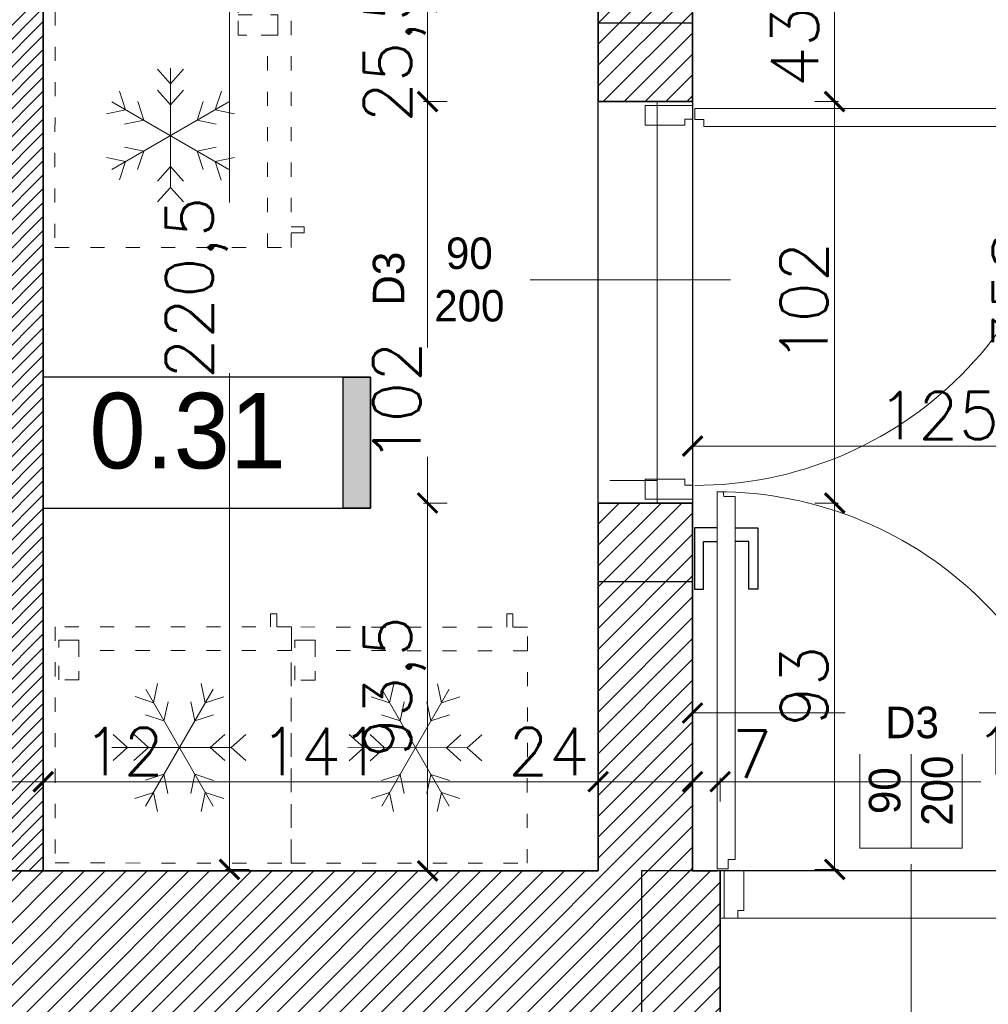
# Model space of a CAD drawing. Header units: millimetres. Extents: x -740 to 33545, y -26688 to 22494.
# Tile 112 of 256: x 9088 to 9334, y 10800 to 11050. Entities that reach past the tile are written whole.
import ezdxf
from ezdxf.lldxf.tags import DXFTag

# ---------------------------------------------------------------- set-up
doc = ezdxf.new("R2010")
doc.units = ezdxf.units.MM
doc.header["$MEASUREMENT"] = 0
doc.linetypes.add('ACAD_ISO03W100', pattern=[30, 12, -18])
doc.layers.get('Defpoints').update_dxf_attribs({"color": 252})
for name, color, linetype in [('_I_EKO_PODKLAD 3', 252, 'Continuous'), ('stolarka', 252, 'Continuous'), ('tabelki opis', 252, 'Continuous'), ('ULTRA-GASTRO TECHNOLOGIA', 252, 'Continuous')]:
    doc.layers.add(name, color=color, linetype=linetype)
for name, color, linetype, lineweight in [('A_istniejące ściany', 252, 'Continuous', 35), ('A_l.przerywana', 252, 'ICAD_ISO03W100', 9), ('A_opisy', 252, 'Continuous', 15), ('A_wyposażenie', 252, 'Continuous', 9), ('l.przerywana', 252, 'ICAD_ISO03W100', 5), ('l.wypełnien', 252, 'Continuous', 5), ('wymiarowanie', 252, 'Continuous', 9)]:
    doc.layers.add(name, color=color, linetype=linetype, lineweight=lineweight)
doc.styles.add('styl2', font='simplex.shx')
tags = doc.linetypes.add('ICAD_ISO03W100', pattern=[30, 12, -18]).pattern_tags.tags
tags[6:7] = [DXFTag(74, 4), DXFTag(75, 0), DXFTag(340, '0'), DXFTag(46, 1.0), DXFTag(50, 0.0), DXFTag(44, 0.0), DXFTag(45, 0.0)]
tags[4:5] = [DXFTag(74, 4), DXFTag(75, 0), DXFTag(340, '0'), DXFTag(46, 1.0), DXFTag(50, 0.0), DXFTag(44, 0.0), DXFTag(45, 0.0)]
doc.dimstyles.new('Skala 1-50', dxfattribs={"dimtxt": 12, "dimasz": 5, "dimexe": 1, "dimexo": 1, "dimgap": 1.5, "dimtad": 1, "dimdec": 1, "dimrnd": 0.5, "dimtxsty": 'styl2', "dimblk": 'ARCHTICK', "dimcen": 5, "dimadec": 0, "dimazin": 0, "dimtfac": 1, "dimtdec": 1, "dimtmove": 1, "dimatfit": 3, "dimldrblk": 'ARCHTICK', "dimfxl": 0, "dimlwd": -1, "dimlwe": -1, "dimarcsym": 0})

# ---------------------------------------------------------------- blocks, each defined once
blk = doc.blocks.new('_ArchTick')
at = {"color": 0, "linetype": 'ByBlock', "const_width": 0.15}
blk.add_lwpolyline([(-0.5, -0.5), (0.5, 0.5)], dxfattribs=at)
blk = doc.blocks.new('*D1148')
at = {"layer": 'Defpoints', "color": 0}
for p in [(9384.19, 11058.36), (9259.19, 11044.42), (9384.19, 11040.75)]:
    blk.add_point(p, dxfattribs=at)
at = {"layer": 'wymiarowanie', "color": 0}
for p, q in [((9259.19, 11053.36), (9259.19, 11059.36)), ((9384.19, 11053.36), (9384.19, 11059.36)), ((9259.19, 11058.36), (9302.96, 11058.36)), ((9384.19, 11058.36), (9330.59, 11058.36))]:
    blk.add_line(p, q, dxfattribs=at)
at = {"layer": 'wymiarowanie', "color": 0, "xscale": 5, "yscale": 5, "zscale": 5, "rotation": 180}
blk.add_blockref('_ArchTick', (9259.19, 11058.36), dxfattribs=at)
at = {"layer": 'wymiarowanie', "color": 0, "xscale": 5, "yscale": 5, "zscale": 5}
blk.add_blockref('_ArchTick', (9384.19, 11058.36), dxfattribs=at)
at = {"layer": 'wymiarowanie', "color": 0, "insert": (9316.77, 11066.16), "char_height": 12, "attachment_point": 5, "style": 'styl2'}
blk.add_mtext('125', dxfattribs=at)
blk = doc.blocks.new('A$C176D455E')
at = {"layer": '_I_EKO_PODKLAD 3', "lineweight": 9}
for p, q in [((16.24, 30.32), (12.93, 34.01)), ((16.24, 30.32), (19.55, 34.01)), ((16.24, 0), (16.24, 30.32)), ((4.85, 23.74), (3.31, 28.45)), ((16.24, 25.02), (12.93, 28.71)), ((16.24, 25.02), (19.55, 28.71)), ((27.64, 23.74), (29.17, 28.45)), ((31.11, 8.58), (1.38, 25.75)), ((1.38, 8.58), (31.11, 25.75)), ((9.44, 21.09), (7.9, 25.8)), ((23.04, 21.09), (24.58, 25.8)), ((4.85, 23.74), (0, 22.72)), ((27.64, 23.74), (32.48, 22.72)), ((9.44, 21.09), (4.59, 20.07)), ((23.04, 21.09), (27.89, 20.07)), ((9.44, 13.24), (4.59, 14.26)), ((9.44, 13.24), (7.9, 8.53)), ((23.04, 13.24), (27.89, 14.26)), ((23.04, 13.24), (24.58, 8.53)), ((4.85, 10.59), (0, 11.61)), ((4.85, 10.59), (3.31, 5.88)), ((27.64, 10.59), (32.48, 11.61)), ((27.64, 10.59), (29.17, 5.88)), ((16.24, 9.31), (12.93, 5.62)), ((16.24, 9.31), (19.55, 5.62)), ((16.24, 4.01), (12.93, 0.32)), ((16.24, 4.01), (19.55, 0.32))]:
    blk.add_line(p, q, dxfattribs=at)
blk = doc.blocks.new('A$C740E6856')
at = {"layer": '_I_EKO_PODKLAD 3', "linetype": 'ACAD_ISO03W100', "lineweight": 13, "ltscale": 0.3}
for p, q in [((9.37, 60), (9.37, 6.02)), ((0, 54.74), (3.37, 54.74))]:
    blk.add_line(p, q, dxfattribs=at)
at = {"layer": '_I_EKO_PODKLAD 3', "lineweight": 13}
for p, q in [((3.37, 56.27), (0, 56.27)), ((0, 56.27), (0, 54.74))]:
    blk.add_line(p, q, dxfattribs=at)
at = {"layer": '_I_EKO_PODKLAD 3', "linetype": 'ACAD_ISO03W100', "lineweight": 13, "ltscale": 0.3}
blk.add_lwpolyline([(3.37, 0), (63.37, 0), (63.37, 60), (3.37, 60)], close=True, dxfattribs=at)
at = {"layer": '_I_EKO_PODKLAD 3', "linetype": 'ACAD_ISO03W100', "lineweight": 13, "ltscale": 0.5}
blk.add_lwpolyline([(8.65, 0.91), (6.75, 0.91), (6.75, 6.02), (10.98, 6.02)], dxfattribs=at)
at = {"layer": '_I_EKO_PODKLAD 3', "linetype": 'ACAD_ISO03W100', "lineweight": 13, "ltscale": 0.3}
blk.add_lwpolyline([(14.61, 6.02), (16.85, 6.02), (16.85, 0.91), (11.8, 0.91)], dxfattribs=at)
at = {"layer": '_I_EKO_PODKLAD 3'}
blk.add_blockref('A$C176D455E', (17.78, 14.41), dxfattribs=at)
blk = doc.blocks.new('*D2261')
at = {"layer": 'Defpoints', "color": 0}
for p in [(9383.33, 11191.52), (9350.2, 10833.52), (9384.19, 10833.52)]:
    blk.add_point(p, dxfattribs=at)
at = {"layer": 'wymiarowanie', "color": 0}
for p, q in [((9355.2, 11191.52), (9349.2, 11191.52)), ((9350.2, 11191.52), (9350.2, 10833.52)), ((9355.2, 10833.52), (9349.2, 10833.52))]:
    blk.add_line(p, q, dxfattribs=at)
at = {"layer": 'wymiarowanie', "color": 0, "xscale": 5, "yscale": 5, "zscale": 5}
for p, rotation in [((9350.2, 11191.52), 90), ((9350.2, 10833.52), 270)]:
    blk.add_blockref('_ArchTick', p, dxfattribs=dict(at, rotation=rotation))
at = {"layer": 'wymiarowanie', "color": 0, "insert": (9341.53, 10980.79), "char_height": 12, "attachment_point": 5, "rotation": 90, "style": 'styl2'}
blk.add_mtext('358', dxfattribs=at)
blk = doc.blocks.new('*D2263')
at = {"layer": 'Defpoints', "color": 0}
for p in [(9154.45, 11054.32), (9141.48, 10833.91), (9160.29, 10833.91)]:
    blk.add_point(p, dxfattribs=at)
at = {"layer": 'wymiarowanie', "color": 0}
for p, q in [((9146.48, 11054.32), (9140.48, 11054.32)), ((9141.48, 11054.32), (9141.48, 11003.38)), ((9141.48, 10833.91), (9141.48, 10959.98)), ((9146.48, 10833.91), (9140.48, 10833.91))]:
    blk.add_line(p, q, dxfattribs=at)
at = {"layer": 'wymiarowanie', "color": 0, "xscale": 5, "yscale": 5, "zscale": 5}
for p, rotation in [((9141.48, 11054.32), 90), ((9141.48, 10833.91), 270)]:
    blk.add_blockref('_ArchTick', p, dxfattribs=dict(at, rotation=rotation))
at = {"layer": 'wymiarowanie', "color": 0, "insert": (9133.13, 10981.68), "char_height": 12, "attachment_point": 5, "rotation": 90, "style": 'styl2'}
blk.add_mtext('220,5', dxfattribs=at)
blk = doc.blocks.new('*D2268')
at = {"layer": 'Defpoints', "color": 0}
for p in [(9259.19, 10886.01), (9604.19, 10886.01), (9259.19, 10873.67)]:
    blk.add_point(p, dxfattribs=at)
at = {"layer": 'wymiarowanie', "color": 0}
for p, q in [((9259.19, 10878.67), (9259.19, 10872.67)), ((9604.19, 10878.67), (9604.19, 10872.67)), ((9259.19, 10873.67), (9399.62, 10873.67)), ((9604.19, 10873.67), (9429.04, 10873.67))]:
    blk.add_line(p, q, dxfattribs=at)
at = {"layer": 'wymiarowanie', "color": 0, "xscale": 5, "yscale": 5, "zscale": 5, "rotation": 180}
blk.add_blockref('_ArchTick', (9259.19, 10873.67), dxfattribs=at)
at = {"layer": 'wymiarowanie', "color": 0, "xscale": 5, "yscale": 5, "zscale": 5}
blk.add_blockref('_ArchTick', (9604.19, 10873.67), dxfattribs=at)
at = {"layer": 'wymiarowanie', "color": 0, "insert": (9414.33, 10881.47), "char_height": 12, "attachment_point": 5, "style": 'styl2'}
blk.add_mtext('345', dxfattribs=at)
blk = doc.blocks.new('*D2269')
at = {"layer": 'Defpoints', "color": 0}
for p in [(9235.19, 10871.63), (9259.19, 10868.55), (9235.19, 10856.21)]:
    blk.add_point(p, dxfattribs=at)
at = {"layer": 'wymiarowanie', "color": 0}
for p, q in [((9235.19, 10861.21), (9235.19, 10855.21)), ((9259.19, 10861.21), (9259.19, 10855.21)), ((9259.19, 10856.21), (9235.19, 10856.21))]:
    blk.add_line(p, q, dxfattribs=at)
at = {"layer": 'wymiarowanie', "color": 0, "xscale": 5, "yscale": 5, "zscale": 5, "rotation": 180}
blk.add_blockref('_ArchTick', (9235.19, 10856.21), dxfattribs=at)
at = {"layer": 'wymiarowanie', "color": 0, "xscale": 5, "yscale": 5, "zscale": 5}
blk.add_blockref('_ArchTick', (9259.19, 10856.21), dxfattribs=at)
at = {"layer": 'wymiarowanie', "color": 0, "insert": (9222.63, 10863.86), "char_height": 12, "attachment_point": 5, "style": 'styl2'}
blk.add_mtext('24', dxfattribs=at)
blk = doc.blocks.new('*D2270')
at = {"layer": 'Defpoints', "color": 0}
for p in [(9094.19, 10875.58), (9235.19, 10871.63), (9094.19, 10856.21)]:
    blk.add_point(p, dxfattribs=at)
at = {"layer": 'wymiarowanie', "color": 0}
for p, q in [((9094.19, 10861.21), (9094.19, 10855.21)), ((9235.19, 10861.21), (9235.19, 10855.21)), ((9235.19, 10856.21), (9094.19, 10856.21))]:
    blk.add_line(p, q, dxfattribs=at)
at = {"layer": 'wymiarowanie', "color": 0, "xscale": 5, "yscale": 5, "zscale": 5, "rotation": 180}
blk.add_blockref('_ArchTick', (9094.19, 10856.21), dxfattribs=at)
at = {"layer": 'wymiarowanie', "color": 0, "xscale": 5, "yscale": 5, "zscale": 5}
blk.add_blockref('_ArchTick', (9235.19, 10856.21), dxfattribs=at)
at = {"layer": 'wymiarowanie', "color": 0, "insert": (9164.69, 10863.86), "char_height": 12, "attachment_point": 5, "style": 'styl2'}
blk.add_mtext('141', dxfattribs=at)
blk = doc.blocks.new('*D2273')
at = {"layer": 'Defpoints', "color": 0}
for p in [(9082.19, 10869.69), (9094.19, 10869.69), (9082.19, 10856.21)]:
    blk.add_point(p, dxfattribs=at)
at = {"layer": 'wymiarowanie', "color": 0}
for p, q in [((9082.19, 10861.21), (9082.19, 10855.21)), ((9094.19, 10861.21), (9094.19, 10855.21)), ((9094.19, 10856.21), (9082.19, 10856.21)), ((9094.19, 10856.21), (9123.82, 10856.21))]:
    blk.add_line(p, q, dxfattribs=at)
at = {"layer": 'wymiarowanie', "color": 0, "xscale": 5, "yscale": 5, "zscale": 5, "rotation": 180}
blk.add_blockref('_ArchTick', (9082.19, 10856.21), dxfattribs=at)
at = {"layer": 'wymiarowanie', "color": 0, "xscale": 5, "yscale": 5, "zscale": 5}
blk.add_blockref('_ArchTick', (9094.19, 10856.21), dxfattribs=at)
at = {"layer": 'wymiarowanie', "color": 0, "insert": (9114.56, 10863.86), "char_height": 12, "attachment_point": 5, "style": 'styl2'}
blk.add_mtext('12', dxfattribs=at)
blk = doc.blocks.new('*D2538')
at = {"layer": 'Defpoints', "color": 0}
for p in [(9384.19, 10958.52), (9259.19, 10954.08), (9384.19, 10941.47)]:
    blk.add_point(p, dxfattribs=at)
at = {"layer": 'wymiarowanie', "color": 0}
for p, q in [((9259.19, 10946.47), (9259.19, 10940.47)), ((9384.19, 10946.47), (9384.19, 10940.47)), ((9259.19, 10941.47), (9384.19, 10941.47))]:
    blk.add_line(p, q, dxfattribs=at)
at = {"layer": 'wymiarowanie', "color": 0, "xscale": 5, "yscale": 5, "zscale": 5, "rotation": 180}
blk.add_blockref('_ArchTick', (9259.19, 10941.47), dxfattribs=at)
at = {"layer": 'wymiarowanie', "color": 0, "xscale": 5, "yscale": 5, "zscale": 5}
blk.add_blockref('_ArchTick', (9384.19, 10941.47), dxfattribs=at)
at = {"layer": 'wymiarowanie', "color": 0, "insert": (9321.69, 10949.27), "char_height": 12, "attachment_point": 5, "style": 'styl2'}
blk.add_mtext('125', dxfattribs=at)
blk = doc.blocks.new('*D2542')
at = {"layer": 'Defpoints', "color": 0}
for p in [(9266.19, 10856.21), (9259.19, 10833.52), (9266.19, 10833.52)]:
    blk.add_point(p, dxfattribs=at)
at = {"layer": 'wymiarowanie', "color": 0}
for p, q in [((9259.19, 10851.21), (9259.19, 10857.21)), ((9266.19, 10851.21), (9266.19, 10857.21)), ((9259.19, 10856.21), (9266.19, 10856.21))]:
    blk.add_line(p, q, dxfattribs=at)
at = {"layer": 'wymiarowanie', "color": 0, "xscale": 5, "yscale": 5, "zscale": 5, "rotation": 180}
blk.add_blockref('_ArchTick', (9259.19, 10856.21), dxfattribs=at)
at = {"layer": 'wymiarowanie', "color": 0, "xscale": 5, "yscale": 5, "zscale": 5}
blk.add_blockref('_ArchTick', (9266.19, 10856.21), dxfattribs=at)
at = {"layer": 'wymiarowanie', "color": 0, "insert": (9274.31, 10863.19), "char_height": 12, "attachment_point": 5, "style": 'styl2'}
blk.add_mtext('7', dxfattribs=at)
blk = doc.blocks.new('*D2543')
at = {"layer": 'Defpoints', "color": 0}
for p in [(9368.19, 10856.21), (9266.19, 10833.52), (9368.19, 10833.52)]:
    blk.add_point(p, dxfattribs=at)
at = {"layer": 'wymiarowanie', "color": 0}
for p, q in [((9266.19, 10851.21), (9266.19, 10857.21)), ((9368.19, 10851.21), (9368.19, 10857.21)), ((9266.19, 10856.21), (9332.42, 10856.21)), ((9368.19, 10856.21), (9360.19, 10856.21))]:
    blk.add_line(p, q, dxfattribs=at)
at = {"layer": 'wymiarowanie', "color": 0, "xscale": 5, "yscale": 5, "zscale": 5, "rotation": 180}
blk.add_blockref('_ArchTick', (9266.19, 10856.21), dxfattribs=at)
at = {"layer": 'wymiarowanie', "color": 0, "xscale": 5, "yscale": 5, "zscale": 5}
blk.add_blockref('_ArchTick', (9368.19, 10856.21), dxfattribs=at)
at = {"layer": 'wymiarowanie', "color": 0, "insert": (9346.3, 10864.01), "char_height": 12, "attachment_point": 5, "style": 'styl2'}
blk.add_mtext('102', dxfattribs=at)
blk = doc.blocks.new('*D2710')
at = {"layer": 'Defpoints', "color": 0}
for p in [(9235.19, 11054.32), (9191.85, 11029.02), (9235.19, 11029.02)]:
    blk.add_point(p, dxfattribs=at)
at = {"layer": 'wymiarowanie', "color": 0}
for p, q in [((9196.85, 11054.32), (9190.85, 11054.32)), ((9191.85, 11054.32), (9191.85, 11029.02)), ((9196.85, 11029.02), (9190.85, 11029.02))]:
    blk.add_line(p, q, dxfattribs=at)
at = {"layer": 'wymiarowanie', "color": 0, "xscale": 5, "yscale": 5, "zscale": 5}
for p, rotation in [((9191.85, 11054.32), 90), ((9191.85, 11029.02), 270)]:
    blk.add_blockref('_ArchTick', p, dxfattribs=dict(at, rotation=rotation))
at = {"layer": 'wymiarowanie', "color": 0, "insert": (9183.5, 11041.67), "char_height": 12, "attachment_point": 5, "rotation": 90, "style": 'styl2'}
blk.add_mtext('25,5', dxfattribs=at)
blk = doc.blocks.new('*D2711')
at = {"layer": 'Defpoints', "color": 0}
for p in [(9235.19, 11029.02), (9191.85, 10927.02), (9235.19, 10927.02)]:
    blk.add_point(p, dxfattribs=at)
at = {"layer": 'wymiarowanie', "color": 0}
for p, q in [((9196.85, 11029.02), (9190.85, 11029.02)), ((9191.85, 11029.02), (9191.85, 10966.53)), ((9191.85, 10927.02), (9191.85, 10938.76)), ((9196.85, 10927.02), (9190.85, 10927.02))]:
    blk.add_line(p, q, dxfattribs=at)
at = {"layer": 'wymiarowanie', "color": 0, "xscale": 5, "yscale": 5, "zscale": 5}
for p, rotation in [((9191.85, 11029.02), 90), ((9191.85, 10927.02), 270)]:
    blk.add_blockref('_ArchTick', p, dxfattribs=dict(at, rotation=rotation))
at = {"layer": 'wymiarowanie', "color": 0, "insert": (9184.05, 10952.65), "char_height": 12, "attachment_point": 5, "rotation": 90, "style": 'styl2'}
blk.add_mtext('102', dxfattribs=at)
blk = doc.blocks.new('*D2712')
at = {"layer": 'Defpoints', "color": 0}
for p in [(9235.19, 10927.02), (9191.85, 10833.52), (9235.19, 10833.52)]:
    blk.add_point(p, dxfattribs=at)
at = {"layer": 'wymiarowanie', "color": 0}
for p, q in [((9196.85, 10927.02), (9190.85, 10927.02)), ((9191.85, 10927.02), (9191.85, 10833.52)), ((9196.85, 10833.52), (9190.85, 10833.52))]:
    blk.add_line(p, q, dxfattribs=at)
at = {"layer": 'wymiarowanie', "color": 0, "xscale": 5, "yscale": 5, "zscale": 5}
for p, rotation in [((9191.85, 10927.02), 90), ((9191.85, 10833.52), 270)]:
    blk.add_blockref('_ArchTick', p, dxfattribs=dict(at, rotation=rotation))
at = {"layer": 'wymiarowanie', "color": 0, "insert": (9183.5, 10880.27), "char_height": 12, "attachment_point": 5, "rotation": 90, "style": 'styl2'}
blk.add_mtext('93,5', dxfattribs=at)
blk = doc.blocks.new('*D2725')
at = {"layer": 'Defpoints', "color": 0}
for p in [(9259.19, 11072.32), (9259.19, 11029.02), (9295.31, 11029.02)]:
    blk.add_point(p, dxfattribs=at)
at = {"layer": 'wymiarowanie', "color": 0}
for p, q in [((9290.31, 11072.32), (9296.31, 11072.32)), ((9295.31, 11072.32), (9295.31, 11029.02)), ((9290.31, 11029.02), (9296.31, 11029.02))]:
    blk.add_line(p, q, dxfattribs=at)
at = {"layer": 'wymiarowanie', "color": 0, "xscale": 5, "yscale": 5, "zscale": 5}
for p, rotation in [((9295.31, 11072.32), 90), ((9295.31, 11029.02), 270)]:
    blk.add_blockref('_ArchTick', p, dxfattribs=dict(at, rotation=rotation))
at = {"layer": 'wymiarowanie', "color": 0, "insert": (9286.97, 11050.67), "char_height": 12, "attachment_point": 5, "rotation": 90, "style": 'styl2'}
blk.add_mtext('43,5', dxfattribs=at)
blk = doc.blocks.new('*D2726')
at = {"layer": 'Defpoints', "color": 0}
for p in [(9259.19, 11029.02), (9259.19, 10927.02), (9295.31, 10927.02)]:
    blk.add_point(p, dxfattribs=at)
at = {"layer": 'wymiarowanie', "color": 0}
for p, q in [((9290.31, 11029.02), (9296.31, 11029.02)), ((9295.31, 11029.02), (9295.31, 10927.02)), ((9290.31, 10927.02), (9296.31, 10927.02))]:
    blk.add_line(p, q, dxfattribs=at)
at = {"layer": 'wymiarowanie', "color": 0, "xscale": 5, "yscale": 5, "zscale": 5}
for p, rotation in [((9295.31, 11029.02), 90), ((9295.31, 10927.02), 270)]:
    blk.add_blockref('_ArchTick', p, dxfattribs=dict(at, rotation=rotation))
at = {"layer": 'wymiarowanie', "color": 0, "insert": (9287.51, 10978.02), "char_height": 12, "attachment_point": 5, "rotation": 90, "style": 'styl2'}
blk.add_mtext('102', dxfattribs=at)
blk = doc.blocks.new('*D2727')
at = {"layer": 'Defpoints', "color": 0}
for p in [(9259.19, 10927.02), (9279.52, 10833.92), (9295.31, 10833.92)]:
    blk.add_point(p, dxfattribs=at)
at = {"layer": 'wymiarowanie', "color": 0}
for p, q in [((9290.31, 10927.02), (9296.31, 10927.02)), ((9295.31, 10927.02), (9295.31, 10833.92)), ((9290.31, 10833.92), (9296.31, 10833.92))]:
    blk.add_line(p, q, dxfattribs=at)
at = {"layer": 'wymiarowanie', "color": 0, "xscale": 5, "yscale": 5, "zscale": 5}
for p, rotation in [((9295.31, 10927.02), 90), ((9295.31, 10833.92), 270)]:
    blk.add_blockref('_ArchTick', p, dxfattribs=dict(at, rotation=rotation))
at = {"layer": 'wymiarowanie', "color": 0, "insert": (9287.51, 10880.47), "char_height": 12, "attachment_point": 5, "rotation": 90, "style": 'styl2'}
blk.add_mtext('93', dxfattribs=at)

msp = doc.modelspace()

# ---------------------------------------------------------------- hatches: boundary and pattern name
at = {"layer": 'l.wypełnien'}
h = msp.add_hatch(dxfattribs=at)
h.set_pattern_fill('ANSI31', color=256, scale=30, style=0)
edge = h.paths.add_edge_path()
edge.add_line((8932.19, 10920.7), (8932.19, 10978.67))
edge.add_line((8932.19, 10978.67), (8932.19, 11023.17))
edge.add_line((8932.19, 11023.17), (8932.19, 11086.55))
edge.add_line((8932.19, 11086.55), (8932.19, 11090.05))
edge.add_line((8932.19, 11090.05), (8887.19, 11090.05))
edge.add_line((8887.19, 11090.05), (8887.19, 10920.7))
edge.add_line((8887.19, 10920.7), (8932.19, 10920.7))
h.paths.add_polyline_path([(9644.52, 11095.63), (9645.19, 11095.63), (9645.19, 11322.32), (9879.19, 11322.32), (9879.19, 11234.32), (9924.19, 11234.32), (9924.19, 11368.7), (9592.09, 11368.7), (9506.19, 11368.7), (9506.19, 11323.52), (9604.19, 11323.52), (9604.19, 11095.63)])
h.paths.add_polyline_path([(8887.19, 10686.04), (8932.19, 10686.04), (8932.19, 10794.52), (9246.19, 10794.52), (9246.19, 10833.52), (9259.19, 10833.52), (9259.19, 10907.02), (9235.19, 10907.02), (9235.19, 10833.52), (8932.19, 10833.52), (8932.19, 10920.7), (8887.19, 10920.7)])
h.paths.add_polyline_path([(8975.77, 11323.52), (9235.19, 11323.52), (9259.19, 11323.52), (9360.94, 11323.52), (9360.94, 11368.7), (8975.77, 11368.7)])
h.paths.add_polyline_path([(8887.19, 11368.7), (8887.19, 11236.3), (8907.93, 11236.3), (8932.19, 11236.3), (8932.19, 11323.52), (8975.77, 11323.52), (8975.77, 11368.7)])
h.paths.add_polyline_path([(9604.19, 11095.63), (9644.52, 11095.63), (9644.52, 11090.06), (9645.19, 11090.06), (9645.19, 11005.43), (9612.19, 11005.43), (9612.19, 11018.43), (9604.19, 11018.43)])
h.paths.add_polyline_path([(9924.19, 11095.63), (9924.19, 11158.89), (9879.19, 11158.89), (9879.19, 11095.63)])
h.paths.add_polyline_path([(9246.19, 10833.52), (9246.19, 10794.52), (9266.19, 10794.52), (9266.19, 10833.52)])
h.paths.add_polyline_path([(9879.19, 11078.49), (9924.19, 11078.59), (9924.19, 11095.63), (9879.19, 11095.63)])
h.paths.add_polyline_path([(9259.19, 10907.02), (9259.19, 10927.02), (9250.18, 10927.02), (9235.19, 10927.02), (9235.19, 10907.02)])
h.paths.add_polyline_path([(9235.19, 11072.32), (9235.19, 11052.32), (9259.19, 11052.32), (9259.19, 11072.32)])
h.paths.add_polyline_path([(9235.19, 11029.02), (9250.18, 11029.02), (9259.19, 11029.02), (9259.19, 11035.15), (9259.19, 11049.02), (9235.19, 11049.02)])
h.paths.add_polyline_path([(9235.19, 11323.52), (9235.19, 11303.52), (9259.19, 11303.52), (9259.19, 11323.52)])
h.paths.add_polyline_path([(9235.19, 11186.92), (9259.19, 11186.92), (9259.19, 11186.92), (9259.19, 11191.52), (9259.19, 11199.52), (9259.19, 11199.52), (9235.19, 11199.52), (9235.19, 11191.52)])
h.paths.add_polyline_path([(9235.19, 11174.32), (9247.19, 11174.32), (9259.19, 11174.32), (9259.19, 11174.32), (9259.19, 11186.92), (9259.19, 11186.92), (9235.19, 11186.92), (9235.19, 11174.32)])
h.paths.add_polyline_path([(9259.19, 11049.02), (9259.19, 11051.92), (9259.19, 11052.32), (9235.19, 11052.32), (9235.19, 11049.02), (9259.19, 11049.02)])
h = msp.add_hatch(dxfattribs=at)
h.set_pattern_fill('ANSI31', color=256, scale=20, style=0)
h.paths.add_polyline_path([(9094.19, 10833.52), (9094.19, 11054.32), (9235.19, 11054.32), (9235.19, 11066.32), (9077.19, 11066.32), (9077.19, 11054.32), (9082.19, 11054.32), (9082.19, 10946.52), (9077.19, 10946.52), (9077.19, 10938.52), (9082.19, 10938.52), (9082.19, 10833.52), (9094.19, 10833.52)])
h.paths.add_polyline_path([(9384.19, 10958.52), (9451.64, 10958.52), (9451.64, 10966.52), (9392.19, 10966.52), (9392.19, 11081.52), (9604.19, 11081.52), (9604.19, 11089.52), (9392.19, 11089.52), (9392.19, 11094.52), (9384.19, 11094.52)])
h.paths.add_polyline_path([(9612.19, 11005.43), (9645.19, 11005.43), (9645.19, 10990.32), (9645.19, 10978.32), (9645.19, 10951.32), (9604.19, 10951.32), (9604.19, 10958.52), (9543.64, 10958.52), (9543.64, 10966.52), (9604.19, 10966.52), (9604.19, 11018.43), (9612.19, 11018.43)])
h.paths.add_polyline_path([(8932.19, 11054.32), (8975.19, 11054.32), (8975.19, 11066.32), (8932.19, 11066.32)])
h.paths.add_polyline_path([(8932.19, 10938.52), (8985.19, 10938.52), (8985.19, 10946.52), (8932.19, 10946.52)])
at = {"layer": 'tabelki opis'}
msp.add_hatch(color=256, dxfattribs=at).paths.add_polyline_path([(9177.35, 10925.71), (9177.35, 10958.97), (9170.38, 10958.97), (9170.38, 10925.71)])

# ---------------------------------------------------------------- linework, layer by layer
at = {"layer": 'A_istniejące ściany'}
msp.add_line((9265.48, 10833.52), (9259.19, 10833.52), dxfattribs=at)
for points in [[(9235.19, 11072.32), (9235.19, 11029.02)], [(9094.19, 10833.52), (9094.19, 11054.32)], [(9094.19, 10946.52), (9094.19, 11054.32)], [(9259.19, 11029.02), (9259.19, 11051.92)], [(9235.19, 11029.02), (9259.19, 11029.02)], [(9235.19, 10927.02), (9235.19, 10833.52)], [(9235.19, 10927.02), (9259.19, 10927.02)], [(9259.19, 10833.52), (9259.19, 10927.02)], [(9235.19, 10833.52), (8932.19, 10833.52)], [(9266.19, 10833.52), (9266.19, 10794.52)]]:
    msp.add_lwpolyline(points, dxfattribs=at)
at = {"layer": 'A_l.przerywana', "lineweight": 30, "ltscale": 0.3}
for points in [[(9235.19, 11049.02), (9259.19, 11049.02), (9259.19, 10907.02), (9235.19, 10907.02)], [(9246.19, 10794.52), (9388.19, 10794.52), (9388.19, 10833.52), (9246.19, 10833.52)]]:
    msp.add_lwpolyline(points, close=True, dxfattribs=at)
at = {"layer": 'A_l.przerywana', "ltscale": 0.3}
msp.add_lwpolyline([(9238.18, 10932.77), (9250.18, 10932.77)], dxfattribs=at)
msp.add_lwpolyline([(9368.19, 10833.52), (9368.19, 10821.52), (9266.19, 10821.52), (9266.19, 10833.52)], close=True, dxfattribs=at)
at = {"layer": 'A_opisy'}
for p, q in [((9268.87, 10983.77), (9213.87, 10983.77)), ((9314.73, 10784.32), (9314.73, 10839.32))]:
    msp.add_line(p, q, dxfattribs=at)
at = {"layer": 'A_opisy', "ltscale": 0.3}
for points in [[(9187.87, 10983.77), (9213.87, 10983.77), (9213.87, 10996.77), (9187.87, 10996.77)], [(9187.87, 10970.77), (9213.87, 10970.77), (9213.87, 10983.77), (9187.87, 10983.77)]]:
    msp.add_lwpolyline(points, close=True, dxfattribs=at)
at = {"layer": 'l.przerywana', "ltscale": 0.3}
msp.add_lwpolyline([(9235.19, 11029.02), (9250.18, 11029.02), (9250.18, 10927.02), (9235.19, 10927.02)], dxfattribs=at)
at = {"layer": 'stolarka', "lineweight": 9}
for points in [[(9259.76, 11024.48), (9259.76, 11027.27), (9355.53, 11027.27), (9355.52, 11025.76), (9354.37, 11025.58), (9354.37, 11022.74), (9262.06, 11022.74), (9262.06, 11024.48), (9259.76, 11024.48)], [(9268.26, 10834.1), (9265.48, 10834.1), (9265.48, 10929.87), (9266.98, 10929.85), (9267.16, 10928.71), (9270, 10928.71), (9270, 10836.4), (9268.26, 10836.4), (9268.26, 10834.1)]]:
    msp.add_lwpolyline(points, dxfattribs=at)
at = {"layer": 'stolarka'}
for points in [[(9265.48, 10920.75), (9259.67, 10920.75), (9259.67, 10905.09), (9261.99, 10905.09), (9261.99, 10917.27), (9265.48, 10917.27)], [(9270, 10920.75), (9275.8, 10920.75), (9275.8, 10905.09), (9273.48, 10905.09), (9273.48, 10917.27), (9270, 10917.27)]]:
    msp.add_lwpolyline(points, dxfattribs=at)
at = {"layer": 'stolarka', "linetype": 'ICAD_ISO03W100', "lineweight": 13, "ltscale": 0.3}
for centre, start, end in [((9259.76, 11027.27), 270.0003, 0.0531), ((9265.47, 10834.1), 0.0003, 90.0531)]:
    msp.add_arc(centre, 95.77, start, end, dxfattribs=at)
at = {"layer": 'tabelki opis'}
msp.add_lwpolyline([(9177.35, 10958.97), (9094.19, 10958.97), (9094.19, 10925.71), (9177.35, 10925.71), (9177.35, 10958.97)], dxfattribs=at)
msp.add_lwpolyline([(9177.35, 10925.71), (9170.38, 10925.71), (9170.38, 10958.97), (9177.35, 10958.97)], close=True, dxfattribs=at)
at = {"layer": 'ULTRA-GASTRO TECHNOLOGIA', "linetype": 'Continuous', "lineweight": 13}
for points in [[(9257.21, 11023.02), (9257.21, 11024.53), (9259.19, 11024.53), (9259.19, 11028.07), (9247.19, 11028.07), (9247.19, 11023.02), (9257.21, 11023.02)], [(9257.21, 10933.07), (9257.21, 10931.55), (9259.19, 10931.55), (9259.19, 10928.02), (9247.19, 10928.02), (9247.19, 10933.07), (9257.21, 10933.07)], [(9272.24, 10823.5), (9270.72, 10823.5), (9270.72, 10821.52), (9267.19, 10821.52), (9267.19, 10833.52), (9272.24, 10833.52), (9272.24, 10823.5)]]:
    msp.add_lwpolyline(points, dxfattribs=at)
at = {"layer": 'wymiarowanie'}
msp.add_line((9235.19, 10927.02), (9235.19, 10833.52), dxfattribs=at)

# ---------------------------------------------------------------- block references
at = {"layer": 'A_wyposażenie'}
for p, rotation in [((9160.55, 11051.94), 179.9616557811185), ((9097.23, 10898.93), 269.9616557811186), ((9157.23, 10898.89), 269.9616557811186)]:
    msp.add_blockref('A$C740E6856', p, dxfattribs=dict(at, rotation=rotation))

# ---------------------------------------------------------------- texts
at = {"layer": 'tabelki opis', "insert": (9105.91, 10955.02), "char_height": 19.2, "width": 56.7, "attachment_point": 1}
msp.add_mtext('{\\fCentury Gothic|b0|i0|c238|p34;0.31}', dxfattribs=at)

# ---------------------------------------------------------------- dimensions: what is measured, and where the dimension line sits
at = {"layer": 'wymiarowanie'}
for base, p1, p2, picture, middle in [((9350.2, 10833.52), (9383.33, 11191.52), (9384.19, 10833.52), '*D2261', (9349.33, 10980.79)), ((9141.48, 10833.91), (9154.45, 11054.32), (9160.29, 10833.91), '*D2263', (9141.48, 10981.68)), ((9191.85, 11029.02), (9235.19, 11054.32), (9235.19, 11029.02), '*D2710', (9191.85, 11041.67))]:
    dim = msp.add_linear_dim(base=base, p1=p1, p2=p2, angle=90, dimstyle='Skala 1-50', dxfattribs=at)
    dim.commit()
    dim.dimension.update_dxf_attribs({"geometry": picture, "text_midpoint": middle, "dimtype": 160})
for base, p1, p2, picture, middle in [((9384.19, 11058.36), (9259.19, 11044.42), (9384.19, 11040.75), '*D1148', (9316.77, 11058.36)), ((9082.19, 10856.21), (9094.19, 10869.69), (9082.19, 10869.69), '*D2273', (9114.56, 10856.21)), ((9235.19, 10856.21), (9259.19, 10868.55), (9235.19, 10871.63), '*D2269', (9222.63, 10856.21)), ((9266.19, 10856.21), (9259.19, 10833.52), (9266.19, 10833.52), '*D2542', (9274.31, 10855.54))]:
    dim = msp.add_linear_dim(base=base, p1=p1, p2=p2, dimstyle='Skala 1-50', dxfattribs=at)
    dim.commit()
    dim.dimension.update_dxf_attribs({"geometry": picture, "text_midpoint": middle, "dimtype": 160})
for base, p1, p2, picture, middle in [((9295.31, 11029.02), (9259.19, 11072.32), (9259.19, 11029.02), '*D2725', (9286.97, 11050.67)), ((9295.31, 10927.02), (9259.19, 11029.02), (9259.19, 10927.02), '*D2726', (9287.51, 10978.02)), ((9191.85, 10833.52), (9235.19, 10927.02), (9235.19, 10833.52), '*D2712', (9183.5, 10880.27))]:
    dim = msp.add_linear_dim(base=base, p1=p1, p2=p2, angle=90, dimstyle='Skala 1-50', dxfattribs=at)
    dim.commit()
    dim.dimension.update_dxf_attribs({"geometry": picture, "text_midpoint": middle})
for base, p1, p2, picture, middle in [((9384.19, 10941.47), (9259.19, 10954.08), (9384.19, 10958.52), '*D2538', (9321.69, 10949.27)), ((9094.19, 10856.21), (9235.19, 10871.63), (9094.19, 10875.58), '*D2270', (9164.69, 10863.86))]:
    dim = msp.add_linear_dim(base=base, p1=p1, p2=p2, dimstyle='Skala 1-50', dxfattribs=at)
    dim.commit()
    dim.dimension.update_dxf_attribs({"geometry": picture, "text_midpoint": middle})

# ---------------------------------------------------------------- next in the draw order: texts
at = {"layer": 'A_opisy', "ltscale": 0.3, "insert": (9200.87, 10983.77), "char_height": 8, "width": 26, "attachment_point": 5, "bg_fill": 2}
msp.add_mtext('\\pi3.19200;{\\fCentury Gothic|b0|i0|c238|p0;90}\\P{\\fCentury Gothic|b0|i0|c238|p0;200}', dxfattribs=at)
at = {"layer": 'A_opisy', "ltscale": 0.3, "insert": (9314.73, 10852.32), "char_height": 8, "width": 26, "attachment_point": 5, "rotation": 90, "bg_fill": 2}
msp.add_mtext('\\pi3.19200;{\\fCentury Gothic|b0|i0|c238|p0;90}\\P{\\fCentury Gothic|b0|i0|c238|p0;200}', dxfattribs=at)

# ---------------------------------------------------------------- next in the draw order: linework, layer by layer
at = {"layer": 'A_opisy', "lineweight": 30, "ltscale": 0.3}
for points in [[(9174.87, 10970.77), (9174.87, 10996.77), (9187.87, 10996.77), (9187.87, 10970.77)], [(9301.73, 10878.32), (9327.73, 10878.32), (9327.73, 10865.32), (9301.73, 10865.32)]]:
    msp.add_lwpolyline(points, close=True, dxfattribs=at)
at = {"layer": 'A_opisy', "ltscale": 0.3}
for points in [[(9314.73, 10865.32), (9314.73, 10839.32), (9301.73, 10839.32), (9301.73, 10865.32)], [(9327.73, 10865.32), (9327.73, 10839.32), (9314.73, 10839.32), (9314.73, 10865.32)]]:
    msp.add_lwpolyline(points, close=True, dxfattribs=at)

# ---------------------------------------------------------------- next in the draw order: texts
at = {"layer": 'wymiarowanie', "insert": (2065.54, 10895.53), "char_height": 12, "width": 621.5287, "attachment_point": 1}
msp.add_mtext('\\pi621.52874;{\\fCentury Gothic|b0|i0|c238|p34;}\\P{\\fCentury Gothic|b0|i0|c238|p34;Daszek szklany systemowy o wym. 200 x 120 cm wykonany ze szkła }{\\fCentury Gothic|b0|i0|c238|p34;bezpiecznego 6.6.3 ESG/VSG}\\P{\\fCentury Gothic|b0|i0|c238|p34;mocowany na wspornikach w konstrukcji stalowej }\\P{\\fCentury Gothic|b0|i0|c238|p34;ocynkowancy i malowanych proszkowo w kolorze RAL 7016}', dxfattribs=at)

# ---------------------------------------------------------------- next in the draw order: dimensions: what is measured, and where the dimension line sits
at = {"layer": 'wymiarowanie'}
dim = msp.add_linear_dim(base=(9259.19, 10873.67), p1=(9604.19, 10886.01), p2=(9259.19, 10886.01), dimstyle='Skala 1-50', dxfattribs=at)
dim.commit()
dim.dimension.update_dxf_attribs({"geometry": '*D2268', "text_midpoint": (9414.33, 10873.67), "dimtype": 160})

# ---------------------------------------------------------------- next in the draw order: texts
at = {"layer": 'A_opisy', "ltscale": 0.3, "insert": (9181.99, 10984.03), "char_height": 8, "width": 26, "attachment_point": 5, "rotation": 90, "bg_fill": 2}
msp.add_mtext('{\\fCentury Gothic|b0|i0|c238|p0;D3}', dxfattribs=at)
at = {"layer": 'A_opisy', "ltscale": 0.3, "insert": (9314.98, 10871.21), "char_height": 8, "width": 26, "attachment_point": 5, "bg_fill": 2}
msp.add_mtext('{\\fCentury Gothic|b0|i0|c238|p0;D3}', dxfattribs=at)

# ---------------------------------------------------------------- next in the draw order: dimensions: what is measured, and where the dimension line sits
at = {"layer": 'wymiarowanie'}
dim = msp.add_linear_dim(base=(9191.85, 10927.02), p1=(9235.19, 11029.02), p2=(9235.19, 10927.02), angle=90, dimstyle='Skala 1-50', dxfattribs=at)
dim.commit()
dim.dimension.update_dxf_attribs({"geometry": '*D2711', "text_midpoint": (9191.85, 10952.65), "dimtype": 160})
dim = msp.add_linear_dim(base=(9295.31, 10833.92), p1=(9259.19, 10927.02), p2=(9279.52, 10833.92), angle=90, dimstyle='Skala 1-50', dxfattribs=at)
dim.commit()
dim.dimension.update_dxf_attribs({"geometry": '*D2727', "text_midpoint": (9287.51, 10880.47)})
dim = msp.add_linear_dim(base=(9368.19, 10856.21), p1=(9266.19, 10833.52), p2=(9368.19, 10833.52), dimstyle='Skala 1-50', dxfattribs=at)
dim.commit()
dim.dimension.update_dxf_attribs({"geometry": '*D2543', "text_midpoint": (9346.3, 10856.21), "dimtype": 160})

doc.saveas('drawing.dxf')
